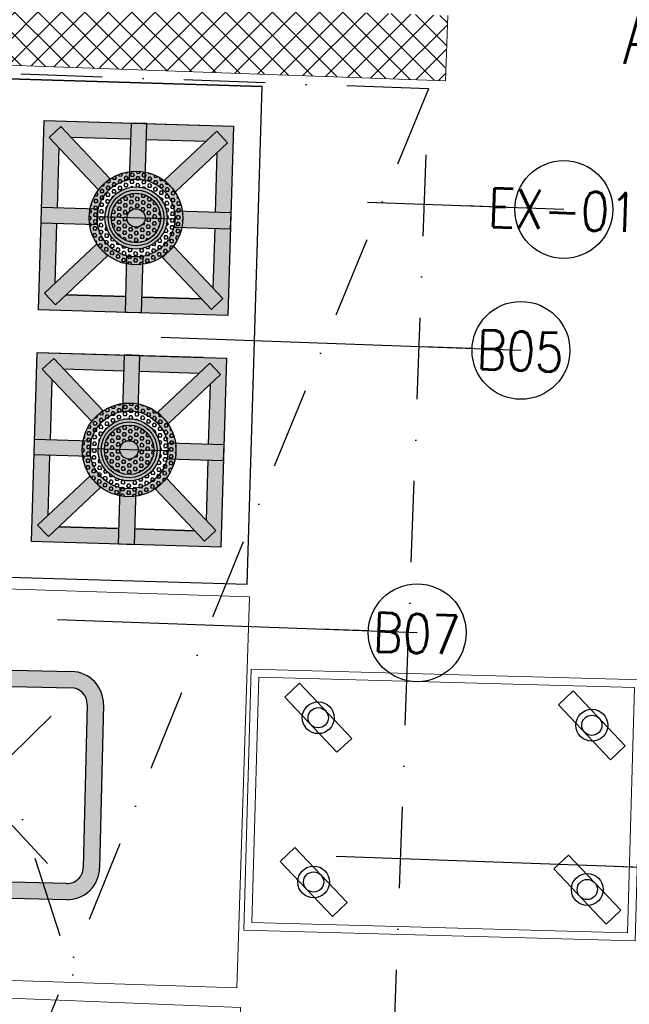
# Model space of a CAD drawing. Header units: millimetres. Extents: x 256680 to 410391, y -77299 to -22623.
# Tile 5 of 202: x 258676 to 259610, y -28903 to -27393. Entities that reach past the tile are written whole.
import ezdxf

# ---------------------------------------------------------------- set-up
doc = ezdxf.new("R2010")
doc.units = ezdxf.units.MM
doc.header["$LTSCALE"] = 2.5
for name, pattern in [('CONTINUA', [0]), ('DASHDOTX2', [2, 1, -0.5, 0, -0.5]), ('NASCOSTA', [0.381, 0.254, -0.127])]:
    doc.linetypes.add(name, pattern=pattern)
for name, color, linetype, lineweight in [('CKD Dimensions', 7, 'Continuous', 0), ('CKD Equipments', 252, 'Continuous', 0), ('ELEVATION 1', 143, 'Continuous', 18), ('ELEVATION 4', 157, 'Continuous', 9), ('EQUIPMENT', 210, 'Continuous', 0), ('HATCH LIGHT', 250, 'Continuous', 0), ('ROOM TEXT', 7, 'Continuous', 5)]:
    doc.layers.add(name, color=color, linetype=linetype, lineweight=lineweight)
for name, color, linetype in [('CKD-Hood', 1, 'Continuous'), ('EQUI.', 4, 'Continuous'), ('IQ_200_3D', 1, 'Continuous'), ('IQ_204_2D', 7, 'CONTINUA'), ('IQ_204_3D', 7, 'Continuous'), ('IQ_BLUE_3D', 5, 'Continuous'), ('IQ_GREEN_3D', 3, 'Continuous'), ('IQ_RED_3D', 1, 'Continuous'), ('KIT EQUIPMENT', 7, 'Continuous'), ('xKAM-B3-01-Kitchen$0$A-FURN', 8, 'Continuous')]:
    doc.layers.add(name, color=color, linetype=linetype)
doc.styles.add('MTEXT', font='romans.shx', dxfattribs={"width": 0.85})
doc.styles.get("Standard").update_dxf_attribs({"font": 'GOTHIC.TTF'})
doc.dimstyles.new('AJKD_30', dxfattribs={"dimscale": 30, "dimtxt": 2, "dimasz": 1, "dimexe": 0.8, "dimexo": 0.8, "dimgap": 0.5, "dimtad": 1, "dimdec": 0, "dimzin": 0, "dimdsep": 46, "dimtxsty": 'Standard', "dimblk": 'ARCHTICK', "dimcen": 0.125, "dimclrd": 251, "dimclre": 251, "dimclrt": 42, "dimadec": 0, "dimazin": 0, "dimtfac": 1, "dimtdec": 0, "dimtix": 1, "dimtmove": 0, "dimatfit": 3, "dimfxl": 1, "dimtolj": 1, "dimtzin": 0, "dimarcsym": 1})
pattern_1 = [(0, (0, 0), (0, 0.216506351), [0.125, -0.25]), (120, (0, 0), (-0.1875000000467, -0.1082531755), [0.125, -0.25]), (60, (0.125, 0), (-0.1875000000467, 0.1082531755), [0.125, -0.25])]

# ---------------------------------------------------------------- blocks, each defined once
blk = doc.blocks.new('ZNS-MC-BASECONTRPAN')
at = {"layer": 'IQ_200_3D'}
blk.add_3dface([(0, 0, -85), (0, 0, 0), (271.5, 0, 0), (271.5, 0, -85)], dxfattribs=at)
at = {"layer": 'IQ_BLUE_3D', "ltscale": 0.7}
blk.add_3dface([(36.5, -3.6, -29.6), (48.7, -3.6, -29.6), (48.7, -3.6, -40), (36.5, -3.6, -40)], dxfattribs=at)
at = {"layer": 'IQ_GREEN_3D', "ltscale": 0.7}
blk.add_3dface([(95.6, -3.6, -31), (102.6, -3.6, -31), (102.6, -3.6, -39), (95.6, -3.6, -39)], dxfattribs=at)
at = {"layer": 'IQ_RED_3D', "ltscale": 0.7}
blk.add_3dface([(53.4, -3.6, -30.1), (92.6, -3.6, -30.1), (92.6, -3.6, -40), (53.4, -3.6, -40)], dxfattribs=at)
at = {"layer": 'IQ_RED_3D'}
for points, invisible_edges in [([(167.6, -6.1, -35), (167.6, -2.2, -35), (167.6, -2.2, -23.8), (167.6, -9.3, -23.8)], 1), ([(167.6, -2.2, -35), (182, -2.2, -35), (182, -2.2, -23.8), (167.6, -2.2, -23.8)], 1), ([(167.6, -6.1, -46.2), (167.6, -2.2, -46.2), (167.6, -2.2, -35), (167.6, -6.1, -35)], 4), ([(167.6, -2.2, -46.2), (182, -2.2, -46.2), (182, -2.2, -35), (167.6, -2.2, -35)], 4), ([(167.6, -6.1, -35), (167.6, -9.3, -23.8), (182, -9.3, -23.8), (182, -6.1, -35)], 8), ([(167.6, -6.1, -46.2), (167.6, -6.1, -35), (182, -6.1, -35), (182, -6.1, -46.2)], 2), ([(182, -6.1, -35), (182, -9.3, -23.8), (182, -2.2, -23.8), (182, -2.2, -35)], 8), ([(182, -6.1, -46.2), (182, -6.1, -35), (182, -2.2, -35), (182, -2.2, -46.2)], 2), ([(192.1, -6.1, -35), (206.5, -6.1, -35), (206.5, -2.2, -35), (192.1, -2.2, -35)], 15), ([(192.1, -6.1, -35), (192.1, -2.2, -35), (206.5, -2.2, -35), (206.5, -6.1, -35)], 15)]:
    blk.add_3dface(points, dxfattribs=dict(at, invisible_edges=invisible_edges))
for points in [[(167.6, -9.3, -23.8), (167.6, -2.2, -23.8), (182, -2.2, -23.8), (182, -9.3, -23.8)], [(167.6, -6.1, -46.2), (182, -6.1, -46.2), (182, -2.2, -46.2), (167.6, -2.2, -46.2)]]:
    blk.add_3dface(points, dxfattribs=at)
at = {"layer": 'IQ_204_3D', "ltscale": 0.7}
mesh = blk.add_polyface(dxfattribs=at)
corners = [(30.6, -3.3, -47.5), (105.6, -3.3, -47.5), (105.6, -0.3, -47.5), (30.6, -0.3, -47.5), (30.6, -3.3, -22.5), (105.6, -3.3, -22.5), (105.6, -0.3, -22.5), (30.6, -0.3, -22.5)]
mesh.append_faces([[corners[k] for k in face] for face in [(0, 3, 2, 1), (4, 5, 6, 7), (0, 1, 5, 4), (3, 7, 6, 2), (0, 4, 7, 3), (1, 2, 6, 5)]])
at = {"layer": 'IQ_204_3D'}
mesh = blk.add_polyface(dxfattribs=at)
corners = [(166.3, -2.2, -47.5), (166.3, -2.2, -22.5), (166.3, -0.3, -22.5), (166.3, -0.3, -47.5), (183.3, -2.2, -47.5), (183.3, -2.2, -22.5), (183.3, -0.3, -22.5), (183.3, -0.3, -47.5)]
mesh.append_faces([[corners[k] for k in face] for face in [(0, 3, 2, 1), (4, 5, 6, 7), (0, 1, 5, 4), (3, 7, 6, 2), (0, 4, 7, 3), (1, 2, 6, 5)]])
blk = doc.blocks.new('ZNS-MC-BASEREFUNIT')
at = {"layer": 'IQ_200_3D'}
for points in [[(0, 70, 155), (0, 70, 600), (304, 70, 600), (304, 70, 155)], [(0, 70, 600), (0, 30, 600), (304, 30, 600), (304, 70, 600)], [(0, 30, 155), (0, 70, 155), (304, 70, 155), (304, 30, 155)], [(304, 30, 500), (0, 30, 500), (0, 45, 500), (304, 45, 500)], [(0, 45, 500), (0, 45, 585), (304, 45, 585), (304, 45, 500)], [(0, 30, 585), (0, 45, 585), (304, 45, 585), (304, 30, 585)], [(0, 30, 500), (0, 30, 155), (304, 30, 155), (304, 30, 500)], [(304, 30, 600), (0, 30, 600), (0, 30, 585), (304, 30, 585)]]:
    blk.add_3dface(points, dxfattribs=at)
for points, invisible_edges in [([(0, 45, 585), (0, 70, 600), (0, 70, 155), (0, 45, 500)], 5), ([(0, 45, 500), (0, 30, 500), (0, 30, 155), (0, 70, 155)], 8), ([(0, 70, 600), (0, 45, 585), (0, 30, 585), (0, 30, 600)], 1), ([(304, 45, 585), (304, 70, 600), (304, 70, 155), (304, 45, 500)], 5), ([(304, 45, 500), (304, 30, 500), (304, 30, 155), (304, 70, 155)], 8), ([(304, 70, 600), (304, 45, 585), (304, 30, 585), (304, 30, 600)], 1)]:
    blk.add_3dface(points, dxfattribs=dict(at, invisible_edges=invisible_edges))
blk = doc.blocks.new('G$C2A031843')
at = {"layer": 'CKD Equipments', "elevation": -205}
blk.add_lwpolyline([(1300, 1090), (0, 1090), (0, 330), (1300, 330), (1300, 1090)], dxfattribs=at)
at = {"layer": 'IQ_200_3D'}
for points in [[(320.5, 373, 240), (320.5, 333, 240), (320.5, 333, 20), (320.5, 373, 20)], [(320.5, 373, 15), (320.5, 333, 15), (320.5, 333, -205), (320.5, 373, -205)], [(807, 370, 20), (807, 370, 240), (371, 370, 240), (371, 370, 20)], [(807, 370, 240), (807, 330, 240), (371, 330, 240), (371, 370, 240)], [(807, 330, 20), (807, 370, 20), (371, 370, 20), (371, 330, 20)], [(371, 370, 240), (371, 330, 240), (371, 330, 20), (371, 370, 20)], [(807, 370, -205), (807, 370, 15), (371, 370, 15), (371, 370, -205)], [(807, 370, 15), (807, 330, 15), (371, 330, 15), (371, 370, 15)], [(807, 330, -205), (807, 370, -205), (371, 370, -205), (371, 330, -205)], [(371, 370, 15), (371, 330, 15), (371, 330, -205), (371, 370, -205)], [(807, 370, 240), (807, 330, 240), (807, 330, 20), (807, 370, 20)], [(807, 370, 15), (807, 330, 15), (807, 330, -205), (807, 370, -205)], [(1249, 370, 20), (1249, 370, 240), (813, 370, 240), (813, 370, 20)], [(1249, 370, 240), (1249, 330, 240), (813, 330, 240), (813, 370, 240)], [(1249, 330, 20), (1249, 370, 20), (813, 370, 20), (813, 330, 20)], [(813, 370, 240), (813, 330, 240), (813, 330, 20), (813, 370, 20)], [(1249, 370, -205), (1249, 370, 15), (813, 370, 15), (813, 370, -205)], [(1249, 370, 15), (1249, 330, 15), (813, 330, 15), (813, 370, 15)], [(1249, 330, -205), (1249, 370, -205), (813, 370, -205), (813, 330, -205)], [(813, 370, 15), (813, 330, 15), (813, 330, -205), (813, 370, -205)], [(1249, 370, 240), (1249, 330, 240), (1249, 330, 20), (1249, 370, 20)], [(1249, 370, 15), (1249, 330, 15), (1249, 330, -205), (1249, 370, -205)], [(686.5, 350, 189.6), (491.5, 350, 189.6), (491.5, 330, 155), (686.5, 330, 155)], [(686.5, 350, 189.6), (686.5, 330, 225), (491.5, 330, 225), (491.5, 350, 189.6)], [(491.5, 330, 225), (491.5, 330, 155), (491.5, 350, 189.6)], [(686.5, 350, -35.4), (491.5, 350, -35.4), (491.5, 330, -70), (686.5, 330, -70)], [(686.5, 350, -35.4), (686.5, 330, 0), (491.5, 330, 0), (491.5, 350, -35.4)], [(491.5, 330, 0), (491.5, 330, -70), (491.5, 350, -35.4)], [(686.5, 330, 225), (686.5, 330, 155), (686.5, 350, 189.6)], [(686.5, 330, 0), (686.5, 330, -70), (686.5, 350, -35.4)], [(1128.5, 350, 189.6), (933.5, 350, 189.6), (933.5, 330, 155), (1128.5, 330, 155)], [(1128.5, 350, 189.6), (1128.5, 330, 225), (933.5, 330, 225), (933.5, 350, 189.6)], [(933.5, 330, 225), (933.5, 330, 155), (933.5, 350, 189.6)], [(1128.5, 350, -35.4), (933.5, 350, -35.4), (933.5, 330, -70), (1128.5, 330, -70)], [(1128.5, 350, -35.4), (1128.5, 330, 0), (933.5, 330, 0), (933.5, 350, -35.4)], [(933.5, 330, 0), (933.5, 330, -70), (933.5, 350, -35.4)], [(1128.5, 330, 225), (1128.5, 330, 155), (1128.5, 350, 189.6)], [(1128.5, 330, 0), (1128.5, 330, -70), (1128.5, 350, -35.4)], [(686.5, 330, 225), (686.5, 325, 225), (491.5, 325, 225), (491.5, 330, 225)], [(491.5, 325, 225), (491.5, 330, 225), (491.5, 330, 195), (491.5, 325, 195)], [(491.5, 330, 195), (491.5, 325, 195), (686.5, 325, 195), (686.5, 330, 195)], [(686.5, 330, 0), (686.5, 325, 0), (491.5, 325, 0), (491.5, 330, 0)], [(491.5, 325, 0), (491.5, 330, 0), (491.5, 330, -30), (491.5, 325, -30)], [(491.5, 330, -30), (491.5, 325, -30), (686.5, 325, -30), (686.5, 330, -30)], [(686.5, 325, 225), (686.5, 325, 195), (491.5, 325, 195), (491.5, 325, 225)], [(686.5, 325, 0), (686.5, 325, -30), (491.5, 325, -30), (491.5, 325, 0)], [(686.5, 325, 195), (686.5, 330, 195), (686.5, 330, 225), (686.5, 325, 225)], [(686.5, 325, -30), (686.5, 330, -30), (686.5, 330, 0), (686.5, 325, 0)], [(1128.5, 330, 225), (1128.5, 325, 225), (933.5, 325, 225), (933.5, 330, 225)], [(933.5, 325, 225), (933.5, 330, 225), (933.5, 330, 195), (933.5, 325, 195)], [(933.5, 330, 195), (933.5, 325, 195), (1128.5, 325, 195), (1128.5, 330, 195)], [(1128.5, 330, 0), (1128.5, 325, 0), (933.5, 325, 0), (933.5, 330, 0)], [(933.5, 325, 0), (933.5, 330, 0), (933.5, 330, -30), (933.5, 325, -30)], [(933.5, 330, -30), (933.5, 325, -30), (1128.5, 325, -30), (1128.5, 330, -30)], [(1128.5, 325, 225), (1128.5, 325, 195), (933.5, 325, 195), (933.5, 325, 225)], [(1128.5, 325, 0), (1128.5, 325, -30), (933.5, 325, -30), (933.5, 325, 0)], [(1128.5, 325, 195), (1128.5, 330, 195), (1128.5, 330, 225), (1128.5, 325, 225)], [(1128.5, 325, -30), (1128.5, 330, -30), (1128.5, 330, 0), (1128.5, 325, 0)]]:
    blk.add_3dface(points, dxfattribs=at)
at = {"layer": 'IQ_200_3D', "invisible_edges": 5}
for points in [[(686.5, 330, 155), (807, 330, 20), (371, 330, 20), (491.5, 330, 155)], [(807, 330, 240), (686.5, 330, 225), (491.5, 330, 225), (371, 330, 240)], [(371, 330, 240), (491.5, 330, 225), (491.5, 330, 155), (371, 330, 20)], [(686.5, 330, -70), (807, 330, -205), (371, 330, -205), (491.5, 330, -70)], [(807, 330, 15), (686.5, 330, 0), (491.5, 330, 0), (371, 330, 15)], [(371, 330, 15), (491.5, 330, 0), (491.5, 330, -70), (371, 330, -205)], [(807, 330, 240), (686.5, 330, 225), (686.5, 330, 155), (807, 330, 20)], [(807, 330, 15), (686.5, 330, 0), (686.5, 330, -70), (807, 330, -205)], [(1128.5, 330, 155), (1249, 330, 20), (813, 330, 20), (933.5, 330, 155)], [(1249, 330, 240), (1128.5, 330, 225), (933.5, 330, 225), (813, 330, 240)], [(813, 330, 240), (933.5, 330, 225), (933.5, 330, 155), (813, 330, 20)], [(1128.5, 330, -70), (1249, 330, -205), (813, 330, -205), (933.5, 330, -70)], [(1249, 330, 15), (1128.5, 330, 0), (933.5, 330, 0), (813, 330, 15)], [(813, 330, 15), (933.5, 330, 0), (933.5, 330, -70), (813, 330, -205)], [(1249, 330, 240), (1128.5, 330, 225), (1128.5, 330, 155), (1249, 330, 20)], [(1249, 330, 15), (1128.5, 330, 0), (1128.5, 330, -70), (1249, 330, -205)]]:
    blk.add_3dface(points, dxfattribs=at)
at = {"layer": 'IQ_204_2D'}
for p, q in [((176.3, 439.7, -410), (171.6, 453.5, -410)), ((191.4, 448.5, -410), (181.9, 459.4, -410)), ((191.4, 401, -410), (191.4, 461, -410)), ((191.4, 448.5, -410), (201, 459.4, -410)), ((206.6, 439.7, -410), (211.3, 453.5, -410)), ((176.3, 439.7, -410), (162, 436.9, -410)), ((217.4, 416, -410), (165.4, 446, -410)), ((217.4, 446, -410), (165.4, 416, -410)), ((206.6, 439.7, -410), (220.8, 436.9, -410)), ((176.3, 422.2, -410), (162, 425, -410)), ((206.6, 422.2, -410), (220.8, 425, -410)), ((176.3, 422.2, -410), (171.6, 408.5, -410)), ((191.4, 413.5, -410), (181.9, 402.5, -410)), ((191.4, 413.5, -410), (201, 402.5, -410)), ((206.6, 422.2, -410), (211.3, 408.5, -410))]:
    blk.add_line(p, q, dxfattribs=at)
at = {"layer": 'IQ_204_2D', "linetype": 'NASCOSTA', "ltscale": 10}
for p, q in [((391, 205, -410), (391, 330, -410)), ((785, 205, -410), (785, 330, -410)), ((833, 205, -410), (833, 330, -410)), ((1227, 205, -410), (1227, 330, -410)), ((391, 40, -410), (391, 165, -410)), ((785, 40, -410), (785, 165, -410)), ((833, 40, -410), (833, 165, -410)), ((1227, 40, -410), (1227, 165, -410))]:
    blk.add_line(p, q, dxfattribs=at)
at = {"layer": 'IQ_204_2D', "linetype": 'NASCOSTA', "ltscale": 10, "elevation": -410}
for points in [[(805, 205), (371, 205), (371, 165), (805, 165), (805, 205)], [(1247, 205), (813, 205), (813, 165), (1247, 165), (1247, 205)], [(805, 40), (371, 40), (371, 0), (805, 0), (805, 40)], [(1247, 40), (813, 40), (813, 0), (1247, 0), (1247, 40)]]:
    blk.add_lwpolyline(points, dxfattribs=at)
at = {"layer": 'IQ_204_2D', "extrusion": (0, 0, -1)}
blk.add_ellipse((191.4, 431, -410), major_axis=(100, 0), ratio=0.45, dxfattribs=at)
at = {"xscale": -1}
for name, p in [('ZNS-MC-BASEREFUNIT', (344, 300, -360)), ('ZNS-MC-BASECONTRPAN', (319.5, 345, 225))]:
    blk.add_blockref(name, p, dxfattribs=at)
blk = doc.blocks.new('xKAM-B3-01-Kitchen$0$rgregr')
at = {"layer": 'xKAM-B3-01-Kitchen$0$A-FURN'}
h = blk.add_hatch(color=256, dxfattribs=at)
edge = h.paths.add_edge_path()
edge.add_arc((9340815.639, 6767207.813), 2.968, 0, 360)
edge = h.paths.add_edge_path(flags=16)
edge.add_arc((9340815.639, 6767207.813), 2.468, 0, 360)
h = blk.add_hatch(dxfattribs=at)
h.set_pattern_fill('HEX', color=256, style=0)
h.set_pattern_definition(pattern_1)
edge = h.paths.add_edge_path(flags=16)
edge.add_arc((9340815.639, 6767207.813), 2.468, 0, 360)
edge = h.paths.add_edge_path()
edge.add_arc((9340815.639, 6767207.813), 2.968, 0, 360)
h = blk.add_hatch(dxfattribs=at)
h.set_pattern_fill('HEX', color=256, style=0)
h.set_pattern_definition(pattern_1)
h.paths.add_polyline_path([(9340815.976, 6767210.258), (9340815.302, 6767210.258, 0.336052), (9340813.194, 6767208.15), (9340813.194, 6767207.813), (9340813.671, 6767207.813, -1), (9340817.608, 6767207.813), (9340818.085, 6767207.813), (9340818.085, 6767208.15, 0.336052)])
h.paths.add_polyline_path([(9340818.085, 6767207.476), (9340818.085, 6767207.813), (9340817.608, 6767207.813, -1), (9340813.671, 6767207.813), (9340813.194, 6767207.813), (9340813.194, 6767207.476, 0.336052), (9340815.302, 6767205.368), (9340815.976, 6767205.368, 0.336052)])
h = blk.add_hatch(color=256, dxfattribs=at)
edge = h.paths.add_edge_path()
edge.add_arc((9340815.639, 6767207.813), 1.968, 0, 360)
edge = h.paths.add_edge_path(flags=16)
edge.add_arc((9340815.639, 6767207.813), 1.768, 0, 360)
edge = h.paths.add_edge_path(flags=0)
edge.add_arc((9340815.639, 6767207.813), 1.568, 0, 360)
h = blk.add_hatch(color=256, dxfattribs=at)
edge = h.paths.add_edge_path(flags=16)
edge.add_arc((9340815.639, 6767207.813), 1.568, 0, 360)
edge = h.paths.add_edge_path()
edge.add_arc((9340815.639, 6767207.813), 1.768, 0, 360)
h = blk.add_hatch(dxfattribs=at)
h.set_pattern_fill('HEX', color=256, style=0)
h.set_pattern_definition(pattern_1)
edge = h.paths.add_edge_path()
edge.add_arc((9340815.639, 6767207.813), 1.568, 0, 360)
edge = h.paths.add_edge_path(flags=16)
edge.add_arc((9340815.639, 6767207.813), 0.581, 0, 360)
blk.add_line((9340813.194, 6767207.813), (9340818.085, 6767207.813), dxfattribs=at)
for radius in [2.968, 2.468, 1.968, 1.768, 1.568, 0.581]:
    blk.add_circle((9340815.639, 6767207.813), radius, dxfattribs=at)
blk = doc.blocks.new('G$C92792038')
at = {"layer": 'CKD Dimensions'}
h = blk.add_hatch(color=61, dxfattribs=at)
h.dxf.hatch_style = 1
edge = h.paths.add_edge_path()
edge.add_line((50, 400), (300, 400))
edge.add_arc((300, 350), 50, 360, 90, ccw=False)
edge.add_line((350, 350), (350, 50))
edge.add_arc((300, 50), 50, 270, 360, ccw=False)
edge.add_line((300, 0), (50, 0))
edge.add_arc((50, 50), 50, 180, 270, ccw=False)
edge.add_line((0, 50), (0, 350))
edge.add_arc((50, 350), 50, 90, 180, ccw=False)
edge = h.paths.add_edge_path(flags=16)
edge.add_arc((300, 50), 25, 270, 360)
edge.add_line((325, 50), (325, 350))
edge.add_arc((300, 350), 25, 0, 90)
edge.add_line((300, 375), (50, 375))
edge.add_arc((50, 350), 25, 90, 180)
edge.add_line((25, 350), (25, 50))
edge.add_arc((50, 50), 25, 180, 270)
edge.add_line((50, 25), (300, 25))
h = blk.add_hatch(dxfattribs=at)
h.set_pattern_fill('HEX', color=256, scale=10)
h.set_pattern_definition([(0, (-71622.6968, -11169.517), (0, 2.16506351), [1.25, -2.5]), (120, (-71622.6968, -11169.517), (-1.875, -1.082531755), [1.25, -2.5]), (60, (-71621.4468, -11169.517), (-1.875, 1.082531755), [1.25, -2.5])])
edge = h.paths.add_edge_path()
edge.add_arc((167.8, 192.2), 25, 0, 360)
at = {"layer": 'CKD Equipments'}
for points in [[(151, 210.7), (54.8, 329.5)], [(151, 210.7), (54.8, 329.5)], [(151, 210.7), (54.8, 329.5)], [(184.6, 210.7), (280.8, 329.5)], [(184.6, 210.7), (280.8, 329.5)], [(184.6, 210.7), (280.8, 329.5)]]:
    blk.add_lwpolyline(points, dxfattribs=at)
at = {"layer": 'EQUI.'}
for p, q in [((50, 400), (300, 400)), ((50, 375), (300, 375)), ((0, 50), (0, 350)), ((25, 50), (25, 350)), ((325, 350), (325, 50)), ((350, 350), (350, 50)), ((300, 25), (50, 25)), ((300, 0), (50, 0))]:
    blk.add_line(p, q, dxfattribs=at)
for points in [[(151, 210.7), (54.8, 329.5)], [(184.6, 210.7), (280.8, 329.5)], [(54.8, 79.9), (151, 173.7)], [(54.8, 79.9), (151, 173.7)], [(54.8, 79.9), (151, 173.7)], [(54.8, 79.9), (151, 173.7)], [(280.8, 79.9), (184.6, 173.7)], [(280.8, 79.9), (184.6, 173.7)], [(280.8, 79.9), (184.6, 173.7)], [(280.8, 79.9), (184.6, 173.7)]]:
    blk.add_lwpolyline(points, dxfattribs=at)
blk.add_circle((167.8, 192.2), 25, dxfattribs=at)
blk.add_circle((167.8, 192.2), 25, dxfattribs=at)
blk.add_circle((167.8, 192.2), 25, dxfattribs=at)
blk.add_circle((167.8, 192.2), 25, dxfattribs=at)
for centre, radius, start, end in [((50, 350), 50, 90, 180), ((300, 350), 50, 0, 90), ((50, 350), 25, 90, 180), ((300, 350), 25, 0, 90), ((50, 50), 50, 180, 270), ((50, 50), 25, 180, 270), ((300, 50), 50, 270, 0), ((300, 50), 25, 270, 0)]:
    blk.add_arc(centre, radius, start, end, dxfattribs=at)
at = {"layer": 'EQUIPMENT'}
for p, q in [((69.9, 500.1), (69.9, 460.1)), ((169.9, 505.1), (169.9, 483.6)), ((169.9, 500.1), (169.9, 460.1)), ((269.9, 500.1), (269.9, 460.1)), ((42.4, 480.1), (97.4, 480.1)), ((42.4, 480.1), (42.4, 474.6)), ((42.9, 474.1), (96.9, 474.1)), ((47.4, 473.6), (47.4, 470.6)), ((47.9, 470.1), (91.9, 470.1)), ((89.9, 480.1), (49.9, 480.1)), ((51.9, 470.1), (51.9, 429.6)), ((87.9, 429.6), (87.9, 470.1)), ((92.4, 470.6), (92.4, 473.6)), ((97.4, 474.6), (97.4, 480.1)), ((144.9, 480.1), (138.9, 480.1)), ((142.4, 480.1), (142.4, 474.6)), ((147.4, 473.1), (147.4, 470.6)), ((189.9, 480.1), (149.9, 480.1)), ((151.9, 469.1), (151.9, 430.6)), ((169.9, 455.1), (169.9, 476.6)), ((187.9, 430.6), (187.9, 469.1)), ((192.4, 470.6), (192.4, 473.1)), ((194.9, 480.1), (200.9, 480.1)), ((197.4, 474.6), (197.4, 480.1)), ((242.4, 480.1), (297.4, 480.1)), ((242.4, 480.1), (242.4, 474.6)), ((242.9, 474.1), (296.9, 474.1)), ((247.4, 473.6), (247.4, 470.6)), ((247.9, 470.1), (291.9, 470.1)), ((289.9, 480.1), (249.9, 480.1)), ((251.9, 470.1), (251.9, 429.6)), ((287.9, 429.6), (287.9, 470.1)), ((292.4, 470.6), (292.4, 473.6)), ((297.4, 474.6), (297.4, 480.1)), ((52.4, 429.1), (87.4, 429.1)), ((55, 429.1), (55, 425.4)), ((55.5, 424.9), (84.2, 424.9)), ((60.1, 424.7), (79.6, 424.7)), ((60.1, 424.7), (60.1, 412.7)), ((61, 424.9), (61, 424.7)), ((78.8, 424.7), (78.8, 424.9)), ((79.6, 412.6), (79.6, 424.7)), ((84.7, 425.4), (84.7, 429.1)), ((154.9, 429.1), (154.9, 426.6)), ((158.4, 425.1), (158.4, 305.6)), ((181.4, 305.6), (181.4, 425.1)), ((184.9, 426.6), (184.9, 429.1)), ((252.4, 429.1), (287.4, 429.1)), ((255, 429.1), (255, 425.4)), ((255.5, 424.9), (284.2, 424.9)), ((260.1, 424.7), (279.6, 424.7)), ((260.1, 424.7), (260.1, 412.7)), ((261, 424.9), (261, 424.7)), ((278.8, 424.7), (278.8, 424.9)), ((279.6, 412.6), (279.6, 424.7)), ((284.7, 425.4), (284.7, 429.1)), ((34.6, 409.4), (34.6, 409.2)), ((34.6, 409.2), (34.6, 409.1)), ((60.1, 415.2), (37.8, 415.2)), ((101.9, 415.2), (79.6, 415.2)), ((105.2, 409.2), (105.2, 409.4)), ((105.2, 409), (105.2, 409.2)), ((234.6, 409.4), (234.6, 409.2)), ((234.6, 409.2), (234.6, 409.1)), ((260.1, 415.2), (237.8, 415.2)), ((301.9, 415.2), (279.6, 415.2)), ((305.2, 409.2), (305.2, 409.4)), ((305.2, 409), (305.2, 409.2)), ((37.8, 403.2), (60.1, 403.2)), ((60.1, 405.8), (60.1, 402.2)), ((60.6, 401.7), (79.1, 401.7)), ((79.6, 402.2), (79.6, 405.8)), ((79.6, 403.2), (101.9, 403.2)), ((237.8, 403.2), (260.1, 403.2)), ((260.1, 405.8), (260.1, 402.2)), ((260.6, 401.7), (279.1, 401.7)), ((279.6, 402.2), (279.6, 405.8)), ((279.6, 403.2), (301.9, 403.2)), ((158.4, 305.6), (158.4, 269.4)), ((181.4, 269.4), (181.4, 305.6)), ((158.3, 267.2), (158.3, 260.5)), ((158.4, 269.4), (158.4, 267.2)), ((181.4, 267.2), (181.4, 269.4)), ((181.5, 260.5), (181.5, 267.2))]:
    blk.add_line(p, q, dxfattribs=at)
for centre in [(69.9, 409.2), (269.9, 409.2)]:
    blk.add_circle(centre, 6, dxfattribs=at)
for centre, radius, start, end in [((42.9, 474.6), 0.5, 180, 270), ((46.9, 473.6), 0.5, 0, 90), ((47.9, 470.6), 0.5, 180, 270), ((91.9, 470.6), 0.5, 270, 0), ((92.9, 473.6), 0.5, 90, 180), ((96.9, 474.6), 0.5, 270, 0), ((142.9, 474.6), 0.484, 180.5909, 257.2082), ((158.1, 2525), 2050.9, 269.6737, 270.0229), ((146.4, 473.1), 0.994, 359.9015, 76.9051), ((150.9, 469.1), 0.956, 357.6447, 77.7093), ((188.9, 469.1), 0.999, 105.4862, 180.0003), ((191.9, 470.6), 0.468, 302.2695, 1.2177), ((193.4, 473.1), 0.969, 105.515, 182.3446), ((242.9, 474.6), 0.5, 180, 270), ((246.9, 473.6), 0.5, 0, 90), ((247.9, 470.6), 0.5, 180, 270), ((291.9, 470.6), 0.5, 270, 0), ((292.9, 473.6), 0.5, 90, 180), ((296.9, 474.6), 0.5, 270, 0), ((52.4, 429.6), 0.5, 180, 270), ((55.5, 425.4), 0.5, 180, 270), ((84.2, 425.4), 0.5, 270, 0), ((87.4, 429.6), 0.5, 270, 0), ((152.4, 430.6), 0.478, 178.2673, 257.1382), ((153.9, 429.1), 0.959, 357.75, 77.9919), ((157.4, 425.1), 0.979, 359.4823, 72.3164), ((182.4, 425.1), 0.994, 107.8916, 180.1174), ((184.4, 426.6), 0.492, 288.0948, 0.3106), ((185.9, 429.1), 0.997, 103.3628, 180.0254), ((187.4, 430.6), 0.475, 305.7664, 0.8101), ((252.4, 429.6), 0.5, 180, 270), ((255.5, 425.4), 0.5, 180, 270), ((284.2, 425.4), 0.5, 270, 0), ((287.4, 429.6), 0.5, 270, 0), ((60.6, 402.2), 0.5, 180, 270), ((79.1, 402.2), 0.5, 270, 0), ((260.6, 402.2), 0.5, 180, 270), ((279.1, 402.2), 0.5, 270, 0), ((169.9, 262), 12.1, 213.9793, 325.1602)]:
    blk.add_arc(centre, radius, start, end, dxfattribs=at)
for centre, major_axis, ratio, start_param, end_param in [((169.9, 480.1), (27.5, 0), 0.000034, 2.667121, 6.283185), ((169.9, 480.1), (25.9, 0), 0.000034, 2.815846, 6.283185), ((169.9, 474.1), (27, 0), 0.000034, 3.141456, 6.282925), ((169.9, 470.1), (22, 0), 0.000034, 3.142066, 6.283185), ((169.9, 480.1), (27.5, 0), 0.000034, 0, 0.47639), ((169.9, 480.1), (25.9, 0), 0.000034, 0, 0.327867), ((169.9, 430.1), (17.5, 0), 0.000034, 2.696758, 6.283185), ((169.9, 426.1), (14.5, 0), 0.000034, 3.141569, 6.283185), ((169.9, 430.1), (17.5, 0), 0.000034, 0, 0.440577), ((169.9, 267.2), (11.6, 0), 0.906322, 3.141593, 6.283185), ((169.9, 260.5), (11.6, 0), 0.906322, 3.141593, 3.655143), ((169.9, 267.2), (11.5, 0), 0.906322, 3.141593, 6.283185), ((169.9, 260.5), (11.6, 0), 0.906322, 5.752494, 6.283185)]:
    blk.add_ellipse(centre, major_axis=major_axis, ratio=ratio, start_param=start_param, end_param=end_param, dxfattribs=at)
for points, knots in [([(147.4, 470.6), (147.4, 470.6), (147.4, 470.6), (147.4, 470.4), (147.5, 470.3), (147.6, 470.2), (147.7, 470.2), (147.7, 470.1), (147.7, 470.1)], [0, 0, 0, 0, 0.042757, 0.325645, 0.547786, 0.733379, 0.889807, 1, 1, 1, 1]), ([(197, 474.1), (197.1, 474.1), (197.1, 474.2), (197.3, 474.3), (197.4, 474.4), (197.4, 474.5), (197.4, 474.6), (197.4, 474.6)], [0, 0, 0, 0, 0.168578, 0.402971, 0.679997, 0.948361, 1, 1, 1, 1]), ([(154.9, 426.6), (154.9, 426.6), (154.9, 426.5), (154.9, 426.4), (155, 426.3), (155.1, 426.2), (155.2, 426.2), (155.2, 426.1), (155.3, 426.1), (155.3, 426.1)], [0, 0, 0, 0, 0.071045, 0.33477, 0.544053, 0.719742, 0.867475, 0.987287, 1, 1, 1, 1]), ([(37.8, 415.2), (37.7, 415.2), (37.5, 415.2), (37, 415), (36.4, 414.7), (35.9, 414.1), (35.4, 413.4), (35.1, 412.5), (34.8, 411.5), (34.6, 410.4), (34.6, 409.7), (34.6, 409.4)], [0, 0, 0, 0, 0.045604, 0.158159, 0.271631, 0.39062, 0.514613, 0.640295, 0.76551, 0.890129, 1, 1, 1, 1]), ([(34.6, 409.1), (34.6, 408.9), (34.6, 408.4), (34.7, 407.5), (34.9, 406.5), (35.2, 405.5), (35.7, 404.7), (36.2, 404), (36.7, 403.5), (37.3, 403.2), (37.6, 403.2), (37.8, 403.2)], [0, 0, 0, 0, 0.048847, 0.173034, 0.297636, 0.422848, 0.549037, 0.676469, 0.804317, 0.914337, 1, 1, 1, 1]), ([(60.1, 412.7), (60.1, 412.3), (60.1, 412), (60.2, 410.8), (60.2, 410), (60.2, 408), (60.1, 406.8), (60.1, 405.8)], [0.4022822, 0.4022822, 0.4022822, 0.4022822, 0.4375, 0.4375, 0.5, 0.5, 0.5975436, 0.5975436, 0.5975436, 0.5975436]), ([(79.6, 412.6), (79.6, 412.3), (79.6, 411.9), (79.6, 410.8), (79.5, 410), (79.5, 409.2)], [0.90411341, 0.90411341, 0.90411341, 0.90411341, 0.9375, 0.9375, 1, 1, 1, 1]), ([(105.2, 409.4), (105.2, 409.5), (105.2, 410), (105.1, 410.9), (104.9, 412), (104.5, 412.9), (104.1, 413.7), (103.6, 414.4), (103, 414.9), (102.5, 415.2), (102.1, 415.2), (101.9, 415.2)], [0, 0, 0, 0, 0.048847, 0.173034, 0.297636, 0.422848, 0.549037, 0.676469, 0.804317, 0.914337, 1, 1, 1, 1]), ([(101.9, 403.2), (102, 403.2), (102.3, 403.2), (102.8, 403.4), (103.4, 403.8), (103.9, 404.3), (104.3, 405.1), (104.7, 406), (105, 407), (105.1, 408), (105.2, 408.7), (105.2, 409)], [0, 0, 0, 0, 0.045604, 0.158159, 0.271631, 0.39062, 0.514613, 0.640295, 0.76551, 0.890129, 1, 1, 1, 1]), ([(237.8, 415.2), (237.7, 415.2), (237.5, 415.2), (237, 415), (236.4, 414.7), (235.9, 414.1), (235.4, 413.4), (235.1, 412.5), (234.8, 411.5), (234.6, 410.4), (234.6, 409.7), (234.6, 409.4)], [0, 0, 0, 0, 0.045604, 0.158159, 0.271631, 0.39062, 0.514613, 0.640295, 0.76551, 0.890129, 1, 1, 1, 1]), ([(234.6, 409.1), (234.6, 408.9), (234.6, 408.4), (234.7, 407.5), (234.9, 406.5), (235.2, 405.5), (235.7, 404.7), (236.2, 404), (236.7, 403.5), (237.3, 403.2), (237.6, 403.2), (237.8, 403.2)], [0, 0, 0, 0, 0.048847, 0.173034, 0.297636, 0.422848, 0.549037, 0.676469, 0.804317, 0.914337, 1, 1, 1, 1]), ([(260.1, 412.7), (260.1, 412.3), (260.1, 412), (260.2, 410.8), (260.2, 410), (260.2, 408), (260.1, 406.8), (260.1, 405.8)], [0.4022822, 0.4022822, 0.4022822, 0.4022822, 0.4375, 0.4375, 0.5, 0.5, 0.5975436, 0.5975436, 0.5975436, 0.5975436]), ([(279.6, 412.6), (279.6, 412.3), (279.6, 411.9), (279.6, 410.8), (279.5, 410), (279.5, 409.2)], [0.90411341, 0.90411341, 0.90411341, 0.90411341, 0.9375, 0.9375, 1, 1, 1, 1]), ([(305.2, 409.4), (305.2, 409.5), (305.2, 410), (305.1, 410.9), (304.9, 412), (304.5, 412.9), (304.1, 413.7), (303.6, 414.4), (303, 414.9), (302.5, 415.2), (302.1, 415.2), (301.9, 415.2)], [0, 0, 0, 0, 0.048847, 0.173034, 0.297636, 0.422848, 0.549037, 0.676469, 0.804317, 0.914337, 1, 1, 1, 1]), ([(301.9, 403.2), (302, 403.2), (302.3, 403.2), (302.8, 403.4), (303.4, 403.8), (303.9, 404.3), (304.3, 405.1), (304.7, 406), (305, 407), (305.1, 408), (305.2, 408.7), (305.2, 409)], [0, 0, 0, 0, 0.045604, 0.158159, 0.271631, 0.39062, 0.514613, 0.640295, 0.76551, 0.890129, 1, 1, 1, 1])]:
    blk.add_open_spline(points, degree=3, knots=knots, dxfattribs=at)
for points in [[(79.5, 409.2), (79.5, 407.9), (79.6, 406.7), (79.6, 405.7)], [(279.5, 409.2), (279.5, 407.9), (279.6, 406.7), (279.6, 405.7)]]:
    blk.add_open_spline(points, degree=3, dxfattribs=at)
blk = doc.blocks.new('_ArchTick')
at = {"color": 0, "linetype": 'ByBlock', "const_width": 0.15}
blk.add_lwpolyline([(-0.5, -0.5), (0.5, 0.5)], dxfattribs=at)
blk = doc.blocks.new('G$C62FCE839')
at = {"layer": 'KIT EQUIPMENT', "color": 36}
for p, q in [((0, 21.9), (82.2, 104.1)), ((82.2, 104.1), (104.1, 82.2)), ((21.9, 0), (104.1, 82.2)), ((0, 21.9), (21.9, 0))]:
    blk.add_line(p, q, dxfattribs=at)
for radius in [24.4, 15.5]:
    blk.add_circle((52, 52), radius, dxfattribs=at)

msp = doc.modelspace()

# ---------------------------------------------------------------- hatches: boundary and pattern name
at = {"layer": 'CKD Equipments'}
h = msp.add_hatch(color=7, dxfattribs=at)
h.paths.add_polyline_path([(258862.1, -27842.6), (258995.2, -27846.6), (258999.1, -27713.6), (258975, -27712.8), (258972.2, -27804.6), (258987.5, -27820.8), (258969.9, -27837.4), (258954.6, -27821.2), (258862.9, -27818.4)])
h.paths.add_polyline_path([(258730.8, -27830.2), (258714.2, -27812.6), (258730.4, -27797.3), (258733.1, -27705.6), (258708.9, -27704.9), (258705, -27837.9), (258838, -27841.9), (258838.7, -27817.7), (258747, -27814.9)])
h.paths.add_polyline_path([(258709.7, -27680.7), (258733.9, -27681.4), (258736.6, -27589.7), (258721.3, -27573.5), (258739, -27556.9), (258754.2, -27573.1), (258845.9, -27575.8), (258846.7, -27551.7), (258713.7, -27547.7)])
h.paths.add_polyline_path([(258870.1, -27576.6), (258961.8, -27579.3), (258978.1, -27564.1), (258994.6, -27581.7), (258978.4, -27596.9), (258975.7, -27688.7), (258999.9, -27689.4), (259003.9, -27556.4), (258870.9, -27552.4)])
h = msp.add_hatch(color=7, dxfattribs=at)
h.paths.add_polyline_path([(258851.5, -28198), (258984.5, -28202), (258988.5, -28069), (258964.3, -28068.3), (258961.6, -28160), (258976.8, -28176.2), (258959.2, -28192.8), (258943.9, -28176.6), (258852.2, -28173.8)])
h.paths.add_polyline_path([(258720.1, -28185.6), (258703.5, -28168), (258719.7, -28152.8), (258722.5, -28061), (258698.3, -28060.3), (258694.3, -28193.3), (258827.3, -28197.3), (258828, -28173.1), (258736.3, -28170.4)])
h.paths.add_polyline_path([(258699, -28036.1), (258723.2, -28036.9), (258725.9, -27945.1), (258710.7, -27928.9), (258728.3, -27912.3), (258743.6, -27928.5), (258835.3, -27931.3), (258836, -27907.1), (258703, -27903.1)])
h.paths.add_polyline_path([(258859.5, -27932), (258951.2, -27934.8), (258967.4, -27919.5), (258984, -27937.1), (258967.8, -27952.4), (258965, -28044.1), (258989.2, -28044.8), (258993.2, -27911.8), (258860.2, -27907.8)])
at = {"layer": 'HATCH LIGHT', "true_color": 0x636466}
h = msp.add_hatch(dxfattribs=at)
h.set_pattern_fill('ANSI32', color=251, scale=6)
h.set_pattern_definition([(45, (193310.04, -46725.026), (-40.411153, 40.411153), []), (45, (193336.98, -46725.026), (-40.411153, 40.411153), [])])
h.paths.add_polyline_path([(270452.9, -32590), (270258.9, -32638.8), (270440.5, -33359.7), (257887.8, -33359.6, -0.000263), (257873.3, -33559.6), (270697.1, -33559.7)])
h.paths.add_polyline_path([(258301.8, -25157.1), (258101.7, -25157.1, -0.011972), (257620.5, -34256), (257821.1, -34256, 0.01196)])
h.paths.add_polyline_path([(258285.4, -25697.6), (267964.3, -26046.6, 0.003501), (268458.4, -26800.6), (268626, -26691.5), (268075.9, -25850.5), (258291.6, -25497.7, -0.000262)])
h = msp.add_hatch(dxfattribs=at)
h.set_pattern_fill('ANSI37', color=251, scale=8)
h.set_pattern_definition([(45, (193310.04, -46725.026), (-17.960512, 17.960512), []), (135, (193310.04, -46725.026), (-17.960512, -17.960512), [])])
edge = h.paths.add_edge_path()
edge.add_line((261078.9, -25798.3), (258285.4, -25697.6))
edge.add_arc((67888, -19659.4), 190493.1, 356.573537, 358.183559, ccw=False)
edge.add_line((258040.6, -31044.7), (260889.8, -31044.7))
edge.add_line((260889.8, -31044.7), (261016.3, -27535.7))
edge.add_line((261016.3, -27535.7), (260916.4, -27532.1))
edge.add_line((260916.4, -27532.1), (260887.1, -28343.5))
edge.add_line((260887.1, -28343.5), (260887.1, -28343.5))
edge.add_line((260887.1, -28343.5), (260822.3, -30142.4))
edge.add_line((260822.3, -30142.4), (260793.3, -30944.7))
edge.add_line((260793.3, -30944.7), (258161.6, -30944.7))
edge.add_line((258161.6, -30944.7), (258287.7, -27449.3))
edge.add_line((258287.7, -27449.3), (259287, -27485.3))
edge.add_line((259287, -27485.3), (259328.4, -27486.8))
edge.add_line((259328.4, -27486.8), (259332, -27386.9))
edge.add_line((259332, -27386.9), (258291.3, -27349.3))
edge.add_line((258291.3, -27349.3), (258347.2, -25799.9))
edge.add_line((258347.2, -25799.9), (259846.2, -25853.9))
edge.add_line((259846.2, -25853.9), (259835.4, -26153.7))
edge.add_line((259835.4, -26153.7), (259812, -26801.7))
edge.add_line((259812, -26801.7), (259809.3, -26874.9))
edge.add_line((259809.3, -26874.9), (259909.3, -26878.5))
edge.add_line((259909.3, -26878.5), (259946.1, -25857.5))
edge.add_line((259946.1, -25857.5), (260975.4, -25894.7))
edge.add_line((260975.4, -25894.7), (260948.8, -26632.7))
edge.add_line((260948.8, -26632.7), (261048.7, -26636.3))
edge.add_line((261048.7, -26636.3), (261078.9, -25798.3))
at = {"layer": 'IQ_200_3D'}
h = msp.add_hatch(color=256, dxfattribs=at)
h.paths.add_polyline_path([(258919.6, -27784), (258937.2, -27767.4), (258912.3, -27740.9), (258894.7, -27757.5)])
h.paths.add_polyline_path([(258839.3, -27798.9), (258863.4, -27799.6), (258864.7, -27756.6), (258840.5, -27755.9)])
h.paths.add_polyline_path([(258767.5, -27762.3), (258784.1, -27779.9), (258810.6, -27755), (258794, -27737.4)])
h.paths.add_polyline_path([(258751.9, -27706.2), (258794.9, -27707.4), (258795.6, -27683.3), (258752.7, -27682)])
h.paths.add_polyline_path([(258796.5, -27653.3), (258814.1, -27636.7), (258789.2, -27610.3), (258771.6, -27626.8)])
h.paths.add_polyline_path([(258844.1, -27637.6), (258868.3, -27638.4), (258869.6, -27595.4), (258845.4, -27594.6)])
h.paths.add_polyline_path([(258898.2, -27639.3), (258914.8, -27656.9), (258941.3, -27631.9), (258924.7, -27614.3)])
h.paths.add_polyline_path([(258913.2, -27711), (258956.2, -27712.3), (258956.9, -27688.1), (258913.9, -27686.8)])
h = msp.add_hatch(color=256, dxfattribs=at)
h.paths.add_polyline_path([(258908.9, -28139.4), (258926.6, -28122.9), (258901.6, -28096.4), (258884, -28113)])
h.paths.add_polyline_path([(258828.6, -28154.3), (258852.8, -28155), (258854.1, -28112.1), (258829.9, -28111.3)])
h.paths.add_polyline_path([(258756.9, -28117.8), (258773.5, -28135.4), (258799.9, -28110.4), (258783.4, -28092.8)])
h.paths.add_polyline_path([(258741.3, -28061.6), (258784.3, -28062.9), (258785, -28038.7), (258742, -28037.4)])
h.paths.add_polyline_path([(258785.9, -28008.8), (258803.5, -27992.2), (258778.6, -27965.7), (258760.9, -27982.3)])
h.paths.add_polyline_path([(258833.4, -27993.1), (258857.6, -27993.8), (258858.9, -27950.8), (258834.7, -27950.1)])
h.paths.add_polyline_path([(258887.6, -27994.7), (258904.1, -28012.3), (258930.6, -27987.4), (258914, -27969.8)])
h.paths.add_polyline_path([(258902.5, -28066.4), (258945.5, -28067.7), (258946.2, -28043.5), (258903.2, -28042.2)])
at = {"layer": 'xKAM-B3-01-Kitchen$0$A-FURN'}
h = msp.add_hatch(color=256, dxfattribs=at)
h.paths.add_polyline_path([(258969.9, -27837.4), (258987.5, -27820.8), (258937.2, -27767.4), (258919.6, -27784)])
h.paths.add_polyline_path([(258838, -27841.9), (258862.1, -27842.6), (258863.4, -27799.6), (258839.3, -27798.9)])
h.paths.add_polyline_path([(258714.2, -27812.6), (258730.8, -27830.2), (258784.1, -27779.9), (258767.5, -27762.3)])
h.paths.add_polyline_path([(258708.9, -27704.9), (258751.9, -27706.2), (258752.7, -27682), (258709.7, -27680.7)])
h.paths.add_polyline_path([(258771.6, -27626.8), (258789.2, -27610.3), (258739, -27556.9), (258721.3, -27573.5)])
h.paths.add_polyline_path([(258845.4, -27594.6), (258869.6, -27595.4), (258870.9, -27552.4), (258846.7, -27551.7)])
h.paths.add_polyline_path([(258924.7, -27614.3), (258941.3, -27631.9), (258994.6, -27581.7), (258978.1, -27564.1)])
h.paths.add_polyline_path([(258956.2, -27712.3), (258999.1, -27713.6), (258999.9, -27689.4), (258956.9, -27688.1)])
h = msp.add_hatch(color=256, dxfattribs=at)
h.paths.add_polyline_path([(258959.2, -28192.8), (258976.8, -28176.2), (258926.6, -28122.9), (258908.9, -28139.4)])
h.paths.add_polyline_path([(258827.3, -28197.3), (258851.5, -28198), (258852.8, -28155), (258828.6, -28154.3)])
h.paths.add_polyline_path([(258703.5, -28168), (258720.1, -28185.6), (258773.5, -28135.4), (258756.9, -28117.8)])
h.paths.add_polyline_path([(258698.3, -28060.3), (258741.3, -28061.6), (258742, -28037.4), (258699, -28036.1)])
h.paths.add_polyline_path([(258760.9, -27982.3), (258778.6, -27965.7), (258728.3, -27912.3), (258710.7, -27928.9)])
h.paths.add_polyline_path([(258834.7, -27950.1), (258858.9, -27950.8), (258860.2, -27907.8), (258836, -27907.1)])
h.paths.add_polyline_path([(258914, -27969.8), (258930.6, -27987.4), (258984, -27937.1), (258967.4, -27919.5)])
h.paths.add_polyline_path([(258945.5, -28067.7), (258988.5, -28069), (258989.2, -28044.8), (258946.2, -28043.5)])

# ---------------------------------------------------------------- linework, layer by layer
at = {"layer": 'CKD Equipments'}
for points in [[(258259.2, -28853), (258278.7, -28253.3), (259028.3, -28277.7), (259008.8, -28877.4), (258259.2, -28853), (258284.2, -28853.8), (258303.7, -28254.1)], [(259630.4, -28405.4), (259619.4, -28805.3), (259019.6, -28788.8), (259030.6, -28388.9), (259630.4, -28405.4)]]:
    msp.add_lwpolyline(points, dxfattribs=at)
msp.add_lwpolyline([(259618.1, -28417.1), (259607.7, -28792.9), (259032, -28777.1), (259042.3, -28401.2)], close=True, dxfattribs=at)
at = {"layer": 'CKD-Hood', "linetype": 'DASHDOTX2', "ltscale": 50, "elevation": 890}
msp.add_lwpolyline([(258303.1, -27463), (258204.2, -30188.4), (259203.6, -30224.4), (259302.4, -27499)], close=True, dxfattribs=at)
for points in [[(259203.6, -30224.4), (258303.1, -27463)], [(259302.4, -27499), (258204.2, -30188.4)]]:
    msp.add_lwpolyline(points, dxfattribs=at)
at = {"layer": 'ELEVATION 1'}
for p, q in [((259328.4, -27486.8), (259332, -27386.9)), ((258287.7, -27449.3), (259328.4, -27486.8))]:
    msp.add_line(p, q, dxfattribs=at)
at = {"layer": 'xKAM-B3-01-Kitchen$0$A-FURN'}
for p, q in [((258298.2, -27472.9), (259047.8, -27495.3)), ((259047.8, -27495.3), (258298.2, -27472.9)), ((259024.9, -28258.5), (259047.8, -27495.3)), ((258713.7, -27547.7), (258967.5, -27555.3)), ((258713.7, -27547.7), (258967.5, -27555.3)), ((258721.3, -27573.5), (258739, -27556.9)), ((258814.1, -27636.7), (258739, -27556.9)), ((258796.5, -27653.3), (258721.3, -27573.5)), ((258898.2, -27639.3), (258978.1, -27564.1)), ((258994.6, -27581.7), (258978.1, -27564.1)), ((258914.8, -27656.9), (258994.6, -27581.7)), ((258796.5, -27653.3), (258814.1, -27636.7)), ((258914.8, -27656.9), (258898.2, -27639.3)), ((258794, -27737.4), (258714.2, -27812.6)), ((258794, -27737.4), (258810.6, -27755)), ((258912.3, -27740.9), (258894.7, -27757.5)), ((258912.3, -27740.9), (258987.5, -27820.8)), ((258810.6, -27755), (258730.8, -27830.2)), ((258894.7, -27757.5), (258969.9, -27837.4)), ((258714.2, -27812.6), (258730.8, -27830.2)), ((258987.5, -27820.8), (258969.9, -27837.4)), ((258703, -27903.1), (258956.9, -27910.7)), ((258703, -27903.1), (258956.9, -27910.7)), ((258710.7, -27928.9), (258728.3, -27912.3)), ((258803.5, -27992.2), (258728.3, -27912.3)), ((258887.6, -27994.7), (258967.4, -27919.5)), ((258984, -27937.1), (258967.4, -27919.5)), ((258785.9, -28008.8), (258710.7, -27928.9)), ((258904.1, -28012.3), (258984, -27937.1)), ((258785.9, -28008.8), (258803.5, -27992.2)), ((258904.1, -28012.3), (258887.6, -27994.7)), ((258783.4, -28092.8), (258703.5, -28168)), ((258783.4, -28092.8), (258799.9, -28110.4)), ((258901.6, -28096.4), (258884, -28113)), ((258901.6, -28096.4), (258976.8, -28176.2)), ((258799.9, -28110.4), (258720.1, -28185.6)), ((258884, -28113), (258959.2, -28192.8)), ((258703.5, -28168), (258720.1, -28185.6)), ((258976.8, -28176.2), (258959.2, -28192.8)), ((258275.3, -28236.1), (259024.9, -28258.5))]:
    msp.add_line(p, q, dxfattribs=at)
for points in [[(258995.2, -27846.6), (258705, -27837.9), (258713.7, -27547.7), (259003.9, -27556.4)], [(258870.9, -27552.4), (258846.7, -27551.7), (258844.1, -27637.6), (258868.3, -27638.4)], [(258794.9, -27707.4), (258708.9, -27704.9), (258709.7, -27680.7), (258795.6, -27683.3)], [(258913.2, -27711), (258999.1, -27713.6), (258999.9, -27689.4), (258913.9, -27686.8)], [(258862.1, -27842.6), (258838, -27841.9), (258840.5, -27755.9), (258864.7, -27756.6)], [(258984.5, -28202), (258694.3, -28193.3), (258703, -27903.1), (258993.2, -27911.8)], [(258860.2, -27907.8), (258836, -27907.1), (258833.4, -27993.1), (258857.6, -27993.8)], [(258784.3, -28062.9), (258698.3, -28060.3), (258699, -28036.1), (258785, -28038.7)], [(258902.5, -28066.4), (258988.5, -28069), (258989.2, -28044.8), (258903.2, -28042.2)], [(258851.5, -28198), (258827.3, -28197.3), (258829.9, -28111.3), (258854.1, -28112.1)]]:
    msp.add_lwpolyline(points, close=True, dxfattribs=at)
for points in [[(258754.2, -27573.1), (258845.9, -27575.8)], [(258870.1, -27576.6), (258961.8, -27579.3)], [(258733.9, -27681.4), (258736.6, -27589.7)], [(258978.4, -27596.9), (258975.7, -27688.7)], [(258730.4, -27797.3), (258733.1, -27705.6)], [(258975, -27712.8), (258972.2, -27804.6)], [(258838.7, -27817.7), (258747, -27814.9)], [(258747, -27814.9), (258838.7, -27817.7)], [(258954.6, -27821.2), (258862.9, -27818.4)], [(258862.9, -27818.4), (258954.6, -27821.2)], [(258743.6, -27928.5), (258835.3, -27931.3)], [(258859.5, -27932), (258951.2, -27934.8)], [(258723.2, -28036.9), (258725.9, -27945.1)], [(258967.8, -27952.4), (258965, -28044.1)], [(258719.7, -28152.8), (258722.5, -28061)], [(258964.3, -28068.3), (258961.6, -28160)], [(258828, -28173.1), (258736.3, -28170.4)], [(258736.3, -28170.4), (258828, -28173.1)], [(258943.9, -28176.6), (258852.2, -28173.8)], [(258852.2, -28173.8), (258943.9, -28176.6)]]:
    msp.add_lwpolyline(points, dxfattribs=at)

# ---------------------------------------------------------------- block references
at = {"layer": 'CKD Equipments', "ltscale": 0.25, "rotation": 88.65044826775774}
msp.add_blockref('G$C92792038', (258797.4, -28743.5), dxfattribs=at)
at = {"layer": 'CKD Equipments'}
for name, p, rotation in [('G$C62FCE839', (259083, -28409.9), 268.4234499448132), ('G$C62FCE839', (259502.3, -28421.4), 268.4234499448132), ('G$C62FCE839', (259076, -28661.7), 268.4234499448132), ('G$C62FCE839', (259495.3, -28673.2), 268.4234499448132), ('G$C2A031843', (259290.9, -30220.1), 87.6564629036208)]:
    msp.add_blockref(name, p, dxfattribs=dict(at, rotation=rotation))
at = {"layer": 'xKAM-B3-01-Kitchen$0$A-FURN', "xscale": 24.19393856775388, "yscale": 24.1939385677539, "zscale": 24.1939385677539, "rotation": 178.2824439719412}
for p in [(231055704.4, 156850632), (231055693.8, 156850276.5)]:
    msp.add_blockref('xKAM-B3-01-Kitchen$0$rgregr', p, dxfattribs=at)

# ---------------------------------------------------------------- texts
at = {"layer": 'ROOM TEXT', "insert": (260557.9, -27491, 0.2), "char_height": 90, "attachment_point": 9, "style": 'MTEXT'}
msp.add_mtext_dynamic_manual_height_columns('\\A1;\\pxqc;Area: 13.4sqm', width=1162.931, gutter_width=1.8, heights=[0], dxfattribs=at)
at = {"layer": 'ROOM TEXT', "char_height": 60, "attachment_point": 7, "rotation": 357.9352, "style": 'MTEXT'}
for s, insert in [('\\A1;\\pxqc;EX-01', (259422.2, -27712.1, 0.2)), ('\\A1;\\pxqc;B05', (259356.6, -27928.1, 0.2)), ('\\A1;\\pxqc;B07', (259197.7, -28361.1, 0.2))]:
    msp.add_mtext_dynamic_manual_height_columns(s, width=170.917, gutter_width=1.8, heights=[0], dxfattribs=dict(at, insert=insert))

# ---------------------------------------------------------------- leaders
at = {"layer": 'ELEVATION 4'}
for points in [[(259509.8, -27684.1), (259209, -27673.2)], [(259444.2, -27900.1), (258893.1, -27880.2)], [(259285.3, -28333), (258734.1, -28313.2)], [(259712, -28696), (259160.9, -28676.1)]]:
    msp.add_leader(points, dimstyle='AJKD_30', override={"dimasz": 5, "dimgap": 0.5, "dimtad": 0, "dimldrblk": 'DotBlank', "dimfxl": 0.18, "dimfxlon": 1, "dimarcsym": 2}, dxfattribs=at)

doc.saveas('drawing.dxf')
